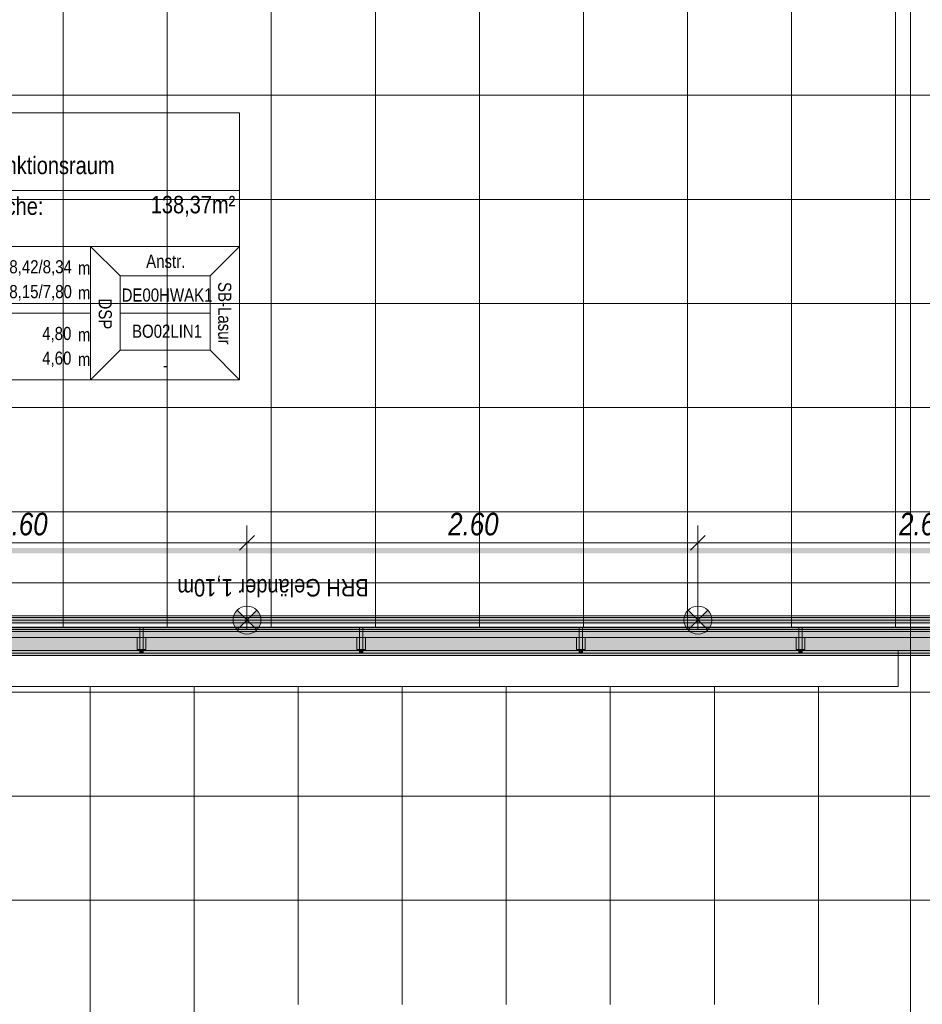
# Model space of a CAD drawing. Extents: x -420 to 300, y 62 to 1112.
# Tile 149 of 256: x -253 to -149, y 336 to 449. Entities that reach past the tile are written whole.
import ezdxf
from ezdxf.lldxf.tags import DXFTag

# ---------------------------------------------------------------- set-up
doc = ezdxf.new("R2010")
doc.units = 0
doc.layers.get('0').update_dxf_attribs({"lineweight": 13})
for name, color, linetype, lineweight, true_color in [('00_ E_ST_Handlaufleuchte', 7, 'Continuous', 13, 0xb2b200), ('00_E_ST_Handlaufleuchte_Bem', 7, 'Continuous', 5, 0x7d7d00), ('00_E_ST_Handlaufleuchte_Kabel', 3, 'Continuous', 18, 0x00ff00), ('00_E_ST_Handlaufleuchte_Leerrohre_Terrasse', 6, 'Continuous', 25, 0xff00ff), ('00_E_ST_Handlaufleuchte–Handlauf-Position', 7, 'Continuous', 5, 0x0000b2), ('30 -33 Aussenwände- 7 Fassade_ Elemente', 7, 'Continuous', 9, 0x00aacc), ('30 -34 Innenwände- 6 Elemente', 7, 'Continuous', 9, 0xff6633), ('30 -36 Dächer- 3 Dachbeläge', 7, 'Continuous', 15, 0x9999ff), ('30 -36 Dächer- 4 Dachbekleidungen', 7, 'Continuous', 9, 0xccccff), ('60- 61 allgemeine Ausstattung- 4 Terrassen', 9, 'Continuous', 9, 0x808080), ('70 -72 Beschriftung- 1 Beschriftung allgemein', 7, 'Continuous', 9, 0xff6633), ('70 -75 Raumstempel- 1 Raumstempel', 1, 'Continuous', 50, 0xff0000)]:
    doc.layers.add(name, color=color, linetype=linetype, lineweight=lineweight, true_color=true_color)
doc.layers.add('70 -71 Achsen- 1 Gebäudeachsen', color=7, linetype='STRICHPUNKT2-A06CPUWML0', lineweight=18)
doc.styles.get("Standard").update_dxf_attribs({"font": 'ARIALN.TTF'})
tags = doc.linetypes.add('STRICHPUNKT2-A06CPUWML0', pattern=[12.7, 6.35, -3.175, 0, -3.175]).pattern_tags.tags
tags[10:11] = [DXFTag(74, 4), DXFTag(75, 0), DXFTag(340, '0'), DXFTag(46, 0.0), DXFTag(50, 0.0), DXFTag(44, 0.0), DXFTag(45, 0.0)]
tags[8:9] = [DXFTag(74, 4), DXFTag(75, 0), DXFTag(340, '0'), DXFTag(46, 0.0), DXFTag(50, 0.0), DXFTag(44, 0.0), DXFTag(45, 0.0)]
tags[6:7] = [DXFTag(74, 4), DXFTag(75, 0), DXFTag(340, '0'), DXFTag(46, 0.0), DXFTag(50, 0.0), DXFTag(44, 0.0), DXFTag(45, 0.0)]
tags[4:5] = [DXFTag(74, 4), DXFTag(75, 0), DXFTag(340, '0'), DXFTag(46, 0.0), DXFTag(50, 0.0), DXFTag(44, 0.0), DXFTag(45, 0.0)]

# ---------------------------------------------------------------- blocks, each defined once
blk = doc.blocks.new('Referenz-A06CPUWNL0', base_point=(-395.24, 76.95))
at = {"layer": '30 -33 Aussenwände- 7 Fassade_ Elemente', "color": 0, "linetype": 'Continuous', "ltscale": 0.13}
for p, q in [((-6.1, 376.65), (-310.1, 376.65)), ((-300.9, 376.65), (-151.7, 376.65)), ((-300.9, 376.05), (-151.7, 376.05)), ((-151.7, 376.65), (-151.7, 372.51)), ((-151.7, 376.05), (-151.7, 372.51)), ((-151.7, 372.51), (-300.9, 372.51)), ((-151.7, 372.51), (-300.9, 372.51))]:
    blk.add_line(p, q, dxfattribs=at)
at = {"layer": '30 -34 Innenwände- 6 Elemente', "color": 0, "linetype": 'Continuous', "ltscale": 0.13}
for p, q in [((-59.9, 380.45), (-306.3, 380.45)), ((-306.9, 379.85), (-60.5, 379.85)), ((-61.5, 378.85), (-307.9, 378.85)), ((-310.1, 376.65), (-63.7, 376.65))]:
    blk.add_line(p, q, dxfattribs=at)
at = {"layer": '30 -36 Dächer- 3 Dachbeläge', "color": 0, "linetype": 'Continuous', "ltscale": 0.15}
for p, q in [((-61.5, 379.05), (-307.7, 379.05)), ((-310.7, 376.05), (-61.5, 376.05))]:
    blk.add_line(p, q, dxfattribs=at)
at = {"layer": '30 -36 Dächer- 3 Dachbeläge', "color": 0, "lineweight": 9}
for p, q in [((-238.76, 376.75), (-239.16, 376.75)), ((-239.16, 376.75), (-239.16, 376.35)), ((-238.76, 376.35), (-238.76, 376.75)), ((-213.43, 376.75), (-213.83, 376.75)), ((-213.83, 376.75), (-213.83, 376.35)), ((-213.43, 376.35), (-213.43, 376.75)), ((-188.1, 376.75), (-188.5, 376.75)), ((-188.5, 376.75), (-188.5, 376.35)), ((-188.1, 376.35), (-188.1, 376.75)), ((-162.76, 376.75), (-163.16, 376.75)), ((-163.16, 376.75), (-163.16, 376.35)), ((-162.76, 376.35), (-162.76, 376.75))]:
    blk.add_line(p, q, dxfattribs=at)
at = {"layer": '30 -36 Dächer- 3 Dachbeläge', "color": 0, "lineweight": 0}
for points in [[(-307.7, 376.05), (-307.7, 379.05), (-61.5, 376.05)], [(-61.5, 376.05), (-307.7, 379.05), (-61.5, 379.05)], [(-239.16, 376.75), (-238.76, 376.75), (-239.16, 376.35)], [(-239.16, 376.35), (-238.76, 376.75), (-238.76, 376.35)], [(-213.83, 376.75), (-213.43, 376.75), (-213.83, 376.35)], [(-213.83, 376.35), (-213.43, 376.75), (-213.43, 376.35)], [(-188.5, 376.75), (-188.1, 376.75), (-188.5, 376.35)], [(-188.5, 376.35), (-188.1, 376.75), (-188.1, 376.35)], [(-163.16, 376.75), (-162.76, 376.75), (-163.16, 376.35)], [(-163.16, 376.35), (-162.76, 376.75), (-162.76, 376.35)]]:
    blk.add_solid(points, dxfattribs=at)
at = {"layer": '30 -36 Dächer- 4 Dachbekleidungen', "color": 0, "linetype": 'Continuous', "ltscale": 0.13}
for p, q in [((-307.4, 379.35), (-61.5, 379.35)), ((-61.5, 380.15), (-306.6, 380.15)), ((-238.76, 379.35), (-239.16, 379.35)), ((-239.16, 379.35), (-239.16, 378.15)), ((-238.76, 378.15), (-238.76, 379.35)), ((-213.43, 379.35), (-213.83, 379.35)), ((-213.83, 379.35), (-213.83, 378.15)), ((-213.43, 378.15), (-213.43, 379.35)), ((-188.1, 379.35), (-188.5, 379.35)), ((-188.5, 379.35), (-188.5, 378.15)), ((-188.1, 378.15), (-188.1, 379.35)), ((-162.76, 379.35), (-163.16, 379.35)), ((-163.16, 379.35), (-163.16, 378.15)), ((-162.76, 378.15), (-162.76, 379.35)), ((-61.5, 378.15), (-308.6, 378.15)), ((-239.46, 378.15), (-239.46, 376.75)), ((-239.16, 376.75), (-239.16, 378.15)), ((-238.76, 378.15), (-238.76, 376.75)), ((-238.46, 378.15), (-238.46, 376.75)), ((-214.13, 378.15), (-214.13, 376.75)), ((-213.83, 376.75), (-213.83, 378.15)), ((-213.43, 378.15), (-213.43, 376.75)), ((-213.13, 378.15), (-213.13, 376.75)), ((-188.8, 378.15), (-188.8, 376.75)), ((-188.5, 376.75), (-188.5, 378.15)), ((-188.1, 378.15), (-188.1, 376.75)), ((-187.8, 378.15), (-187.8, 376.75)), ((-163.46, 378.15), (-163.46, 376.75)), ((-163.16, 376.75), (-163.16, 378.15)), ((-162.76, 378.15), (-162.76, 376.75)), ((-162.46, 378.15), (-162.46, 376.75)), ((-310.4, 376.35), (-61.5, 376.35)), ((-239.46, 376.75), (-239.16, 376.75)), ((-238.76, 376.75), (-239.16, 376.75)), ((-238.46, 376.75), (-238.76, 376.75)), ((-214.13, 376.75), (-213.83, 376.75)), ((-213.43, 376.75), (-213.83, 376.75)), ((-213.13, 376.75), (-213.43, 376.75)), ((-188.8, 376.75), (-188.5, 376.75)), ((-188.1, 376.75), (-188.5, 376.75)), ((-187.8, 376.75), (-188.1, 376.75)), ((-163.46, 376.75), (-163.16, 376.75)), ((-162.76, 376.75), (-163.16, 376.75)), ((-162.46, 376.75), (-162.76, 376.75))]:
    blk.add_line(p, q, dxfattribs=at)
at = {"layer": '60- 61 allgemeine Ausstattung- 4 Terrassen', "color": 0}
for p, q in [((-248, 379.25), (-248, 766.05)), ((-236, 379.25), (-236, 766.05)), ((-224, 379.25), (-224, 766.05)), ((-212, 379.25), (-212, 766.05)), ((-200, 379.25), (-200, 766.05)), ((-188, 379.25), (-188, 766.05)), ((-176, 379.25), (-176, 766.05)), ((-164, 379.25), (-164, 766.05)), ((-152, 379.25), (-152, 766.05)), ((-307.5, 440.65), (3.5, 440.65)), ((-307.5, 428.65), (3.5, 428.65)), ((-307.5, 416.65), (3.5, 416.65)), ((-307.5, 404.65), (3.5, 404.65)), ((-307.5, 392.65), (3.5, 392.65)), ((-307.5, 380.65), (3.5, 380.65)), ((3.5, 379.25), (-307.5, 379.25)), ((-244.9, 372.51), (-244.9, 214.05)), ((-232.9, 372.51), (-232.9, 214.05)), ((-220.9, 372.51), (-220.9, 335.85)), ((-208.9, 372.51), (-208.9, 335.85)), ((-196.9, 372.51), (-196.9, 335.85)), ((-184.9, 372.51), (-184.9, 335.85)), ((-172.9, 372.51), (-172.9, 335.85)), ((-160.9, 372.51), (-160.9, 335.85)), ((-10.24, 371.85), (-307.7, 371.85)), ((-10.24, 359.85), (-307.7, 359.85)), ((-10.24, 347.85), (-307.7, 347.85))]:
    blk.add_line(p, q, dxfattribs=at)
at = {"layer": '70 -71 Achsen- 1 Gebäudeachsen', "color": 0, "linetype": 'STRICHPUNKT2-A06CPUWML0', "ltscale": 0.18}
for p, q in [((-150.3, 1084.39), (-150.3, 84.95)), ((-387.24, 384.45), (76.5, 384.45))]:
    blk.add_line(p, q, dxfattribs=at)
at = {"layer": '70 -72 Beschriftung- 1 Beschriftung allgemein', "color": 0, "linetype": 'Continuous', "ltscale": 0.13, "insert": (-212.78, 382.87), "char_height": 2.0138, "attachment_point": 1, "rotation": 180}
blk.add_mtext('{\\fArial Narrow;BRH Geländer 1,10m}', dxfattribs=at)
blk = doc.blocks.new('Blockreferenz-A06CPUXJL0', base_point=(-176.41, 378.55))
at = {"lineweight": -2}
for points in [[(-175.94, 381.29), (-174.8, 380.15), (-175.94, 379.02), (-176.2, 379.35), (-176.36, 379.74), (-176.41, 380.15), (-176.36, 380.57), (-176.2, 380.96)], [(-174.8, 380.15), (-173.67, 381.29), (-173.41, 380.96), (-173.25, 380.57), (-173.19, 380.15), (-173.25, 379.74), (-173.41, 379.35), (-173.67, 379.02)]]:
    blk.add_hatch(color=0, dxfattribs=at).paths.add_polyline_path(points)
at = {"color": 0, "lineweight": -2}
for p, q in [((-175.94, 379.02), (-173.67, 381.29)), ((-175.94, 381.29), (-173.67, 379.02))]:
    blk.add_line(p, q, dxfattribs=at)
blk.add_circle((-174.8, 380.15), 1.61, dxfattribs=at)
blk = doc.blocks.new('Blockreferenz-A06CPUXLL0', base_point=(-228.41, 378.55))
at = {"lineweight": -2}
for points in [[(-227.94, 381.29), (-226.8, 380.15), (-227.94, 379.02), (-228.2, 379.35), (-228.36, 379.74), (-228.41, 380.15), (-228.36, 380.57), (-228.2, 380.96)], [(-226.8, 380.15), (-225.67, 381.29), (-225.41, 380.96), (-225.25, 380.57), (-225.19, 380.15), (-225.25, 379.74), (-225.41, 379.35), (-225.67, 379.02)]]:
    blk.add_hatch(color=0, dxfattribs=at).paths.add_polyline_path(points)
at = {"color": 0, "lineweight": -2}
for p, q in [((-227.94, 379.02), (-225.67, 381.29)), ((-227.94, 381.29), (-225.67, 379.02))]:
    blk.add_line(p, q, dxfattribs=at)
blk.add_circle((-226.8, 380.15), 1.61, dxfattribs=at)
blk = doc.blocks.new('Maß-A06CPUYZL0', base_point=(-175.65, 379.05))
at = {"color": 0, "linetype": 'ByBlock', "lineweight": -2, "ltscale": 0.13}
for p, q in [((-174.8, 391.05), (-174.8, 379.05)), ((-122.8, 391.05), (-122.8, 379.05)), ((-175.65, 388.2), (-173.95, 389.9)), ((-123.65, 388.2), (-121.95, 389.9)), ((-122.8, 389.05), (-174.8, 389.05))]:
    blk.add_line(p, q, dxfattribs=at)
at = {"color": 0, "linetype": 'ByBlock', "lineweight": -2, "ltscale": 0.13, "insert": (-151.59, 392.52), "char_height": 2.6, "attachment_point": 1}
blk.add_mtext('{\\fArial Narrow|b0|i1;2.60}', dxfattribs=at)
blk = doc.blocks.new('Maß-A06CPUZ1L0', base_point=(-227.65, 379.05))
at = {"color": 0, "linetype": 'ByBlock', "lineweight": -2, "ltscale": 0.13}
for p, q in [((-226.8, 391.05), (-226.8, 379.05)), ((-174.8, 391.05), (-174.8, 379.05)), ((-227.65, 388.2), (-225.95, 389.9)), ((-175.65, 388.2), (-173.95, 389.9)), ((-174.8, 389.05), (-226.8, 389.05))]:
    blk.add_line(p, q, dxfattribs=at)
at = {"color": 0, "linetype": 'ByBlock', "lineweight": -2, "ltscale": 0.13, "insert": (-203.59, 392.52), "char_height": 2.6, "attachment_point": 1}
blk.add_mtext('{\\fArial Narrow|b0|i1;2.60}', dxfattribs=at)
blk = doc.blocks.new('Maß-A06CPUZ3L0', base_point=(-279.65, 379.05))
at = {"color": 0, "linetype": 'ByBlock', "lineweight": -2, "ltscale": 0.13}
for p, q in [((-278.8, 391.05), (-278.8, 379.05)), ((-226.8, 391.05), (-226.8, 379.05)), ((-279.65, 388.2), (-277.95, 389.9)), ((-227.65, 388.2), (-225.95, 389.9)), ((-226.8, 389.05), (-278.8, 389.05))]:
    blk.add_line(p, q, dxfattribs=at)
at = {"color": 0, "linetype": 'ByBlock', "lineweight": -2, "ltscale": 0.13, "insert": (-255.59, 392.52), "char_height": 2.6, "attachment_point": 1}
blk.add_mtext('{\\fArial Narrow|b0|i1;2.60}', dxfattribs=at)
blk = doc.blocks.new('Polygon-A06CPUZPL0', base_point=(-307.1, 260.85))
at = {"linetype": 'ByBlock', "lineweight": -2, "ltscale": 0.13}
blk.add_hatch(color=0, dxfattribs=at).paths.add_polyline_path([(-59.9, 260.85), (-232.9, 260.85), (-232.9, 261.65), (-60.7, 261.65), (-60.7, 379.65), (-307.1, 379.65), (-307.1, 763.75), (-306.3, 763.75), (-306.3, 380.45), (-59.9, 380.45)])
blk = doc.blocks.new('Blockreferenz-A06CPV21L0', base_point=(-270.4, 407.86))
at = {"color": 7, "lineweight": 9}
for p, q in [((-270.4, 438.62), (-270.4, 407.86)), ((-227.66, 438.62), (-270.4, 438.62)), ((-227.66, 407.86), (-227.66, 438.62)), ((-227.66, 429.68), (-270.4, 429.68)), ((-270.4, 423.24), (-244.83, 423.24)), ((-241.44, 419.83), (-244.83, 423.24)), ((-227.66, 423.24), (-244.83, 423.24)), ((-244.83, 423.24), (-244.83, 407.86)), ((-244.83, 423.24), (-227.66, 423.24)), ((-231.06, 419.83), (-227.66, 423.24)), ((-241.44, 411.27), (-241.44, 419.83)), ((-241.44, 419.83), (-231.06, 419.83)), ((-231.06, 411.27), (-231.06, 419.83)), ((-260.94, 418.58), (-261.56, 417.51)), ((-260.33, 417.51), (-260.94, 418.58)), ((-261.56, 417.51), (-260.33, 417.51)), ((-270.4, 415.55), (-244.83, 415.55)), ((-231.06, 415.55), (-241.44, 415.55)), ((-261.03, 412.49), (-261.64, 413.55)), ((-261.64, 413.55), (-260.41, 413.55)), ((-260.41, 413.55), (-261.03, 412.49)), ((-241.44, 411.27), (-244.83, 407.86)), ((-241.44, 411.27), (-231.06, 411.27)), ((-231.06, 411.27), (-227.66, 407.86)), ((-227.66, 407.86), (-270.4, 407.86))]:
    blk.add_line(p, q, dxfattribs=at)
at = {"color": 7, "lineweight": 0}
for points in [[(-260.41, 420.25), (-261.03, 421.31), (-261.64, 420.25)], [(-260.41, 410.68), (-261.03, 409.61), (-261.64, 410.68)]]:
    blk.add_solid(points, dxfattribs=at)
at = {"color": 7, "linetype": 'ByBlock', "lineweight": -2, "ltscale": 0.5, "attachment_point": 1}
for s, insert, char_height, rotation in [('{\\fArial Narrow|b1|i0;D1.008}', (-269.38, 437.61), 2.7689, 0), ('{\\fArial Narrow;Großer Multifunktionsraum}', (-269.38, 433.58), 2.0138, 0), ('{\\fArial Narrow;138,37m²}', (-237.9, 429.06), 2.0138, 0), ('{\\fArial Narrow;Netto Raumfläche:}', (-269.38, 428.88), 2.0138, 0), ('{\\fArial Narrow;LRH = 3,35/3,00m}', (-269.38, 425.74), 1.5103, 0), ('{\\fArial Narrow;UK RD}', (-269.5, 421.52), 1.5103, 0), ('{\\fArial Narrow;8,42/8,34}', (-254.21, 421.64), 1.5103, 0), ('{\\fArial Narrow;Anstr.}', (-238.43, 422.27), 1.5103, 0), ('{\\fArial Narrow;m}', (-246.3, 421.5), 1.5103, 0), ('{\\fArial Narrow;8,15/7,80}', (-254.21, 418.78), 1.5103, 0), ('{\\fArial Narrow;SB-Lasur}', (-228.61, 419.13), 1.5103, 270), ('{\\fArial Narrow;UK FD}', (-269.5, 418.65), 1.5103, 0), ('{\\fArial Narrow;m}', (-246.3, 418.64), 1.5103, 0), ('{\\fArial Narrow;DE00HWAK1}', (-241.26, 418.38), 1.5103, 0), ('{\\fArial Narrow;DSP}', (-242.39, 417.23), 1.5103, 270), ('{\\fArial Narrow;OK FFB}', (-269.5, 413.81), 1.5103, 0), ('{\\fArial Narrow;4,80}', (-250.42, 413.95), 1.5103, 0), ('{\\fArial Narrow;m}', (-246.3, 413.81), 1.5103, 0), ('{\\fArial Narrow;BO02LIN1}', (-240.06, 414.21), 1.5103, 0), ('{\\fArial Narrow;OK RB}', (-269.5, 410.97), 1.5103, 0), ('{\\fArial Narrow;4,60}', (-250.42, 411.11), 1.5103, 0), ('{\\fArial Narrow;m}', (-246.3, 410.97), 1.5103, 0), ('{\\fArial Narrow;-}', (-236.48, 410.3), 1.5103, 0)]:
    blk.add_mtext(s, dxfattribs=dict(at, insert=insert, char_height=char_height, rotation=rotation))
blk = doc.blocks.new('Polylinie-A06CPV69L0', base_point=(-278.8, 380.05))
at = {"color": 0, "linetype": 'ByBlock', "lineweight": -2, "ltscale": 0.18}
blk.add_solid([(-278.8, 380.05), (-278.8, 380.25), (-60.3, 380.05), (-60.5, 380.25)], dxfattribs=at)
blk = doc.blocks.new('Polylinie-A06CPV6HL0', base_point=(-303.06, 382.94))
at = {"color": 0, "linetype": 'ByBlock', "lineweight": -2, "ltscale": 0.25}
blk.add_solid([(-61.98, 388.46), (-61.98, 387.86), (-297.96, 388.46), (-297.71, 387.86)], dxfattribs=at)

msp = doc.modelspace()

# ---------------------------------------------------------------- block references
at = {"color": 8, "lineweight": 13, "ltscale": 0.13, "true_color": 0x808080}
msp.add_blockref('Referenz-A06CPUWNL0', (-395.24, 76.95), dxfattribs=at)
at = {"layer": '00_ E_ST_Handlaufleuchte', "ltscale": 0.13}
for name, p in [('Blockreferenz-A06CPUXLL0', (-228.41, 378.55)), ('Blockreferenz-A06CPUXJL0', (-176.41, 378.55))]:
    msp.add_blockref(name, p, dxfattribs=at)
at = {"layer": '00_E_ST_Handlaufleuchte_Bem', "ltscale": 0.13}
for name, p in [('Maß-A06CPUZ3L0', (-279.65, 379.05)), ('Maß-A06CPUZ1L0', (-227.65, 379.05)), ('Maß-A06CPUYZL0', (-175.65, 379.05))]:
    msp.add_blockref(name, p, dxfattribs=at)
at = {"layer": '00_E_ST_Handlaufleuchte_Kabel', "ltscale": 0.18}
msp.add_blockref('Polylinie-A06CPV69L0', (-278.8, 380.05), dxfattribs=at)
at = {"layer": '00_E_ST_Handlaufleuchte_Leerrohre_Terrasse', "color": 6, "ltscale": 0.25, "true_color": 0xff00ff}
msp.add_blockref('Polylinie-A06CPV6HL0', (-303.06, 382.94), dxfattribs=at)
at = {"layer": '00_E_ST_Handlaufleuchte–Handlauf-Position', "ltscale": 0.13}
msp.add_blockref('Polygon-A06CPUZPL0', (-307.1, 260.85), dxfattribs=at)
at = {"layer": '70 -75 Raumstempel- 1 Raumstempel', "ltscale": 0.5}
msp.add_blockref('Blockreferenz-A06CPV21L0', (-270.4, 407.86), dxfattribs=at)

doc.saveas('drawing.dxf')
